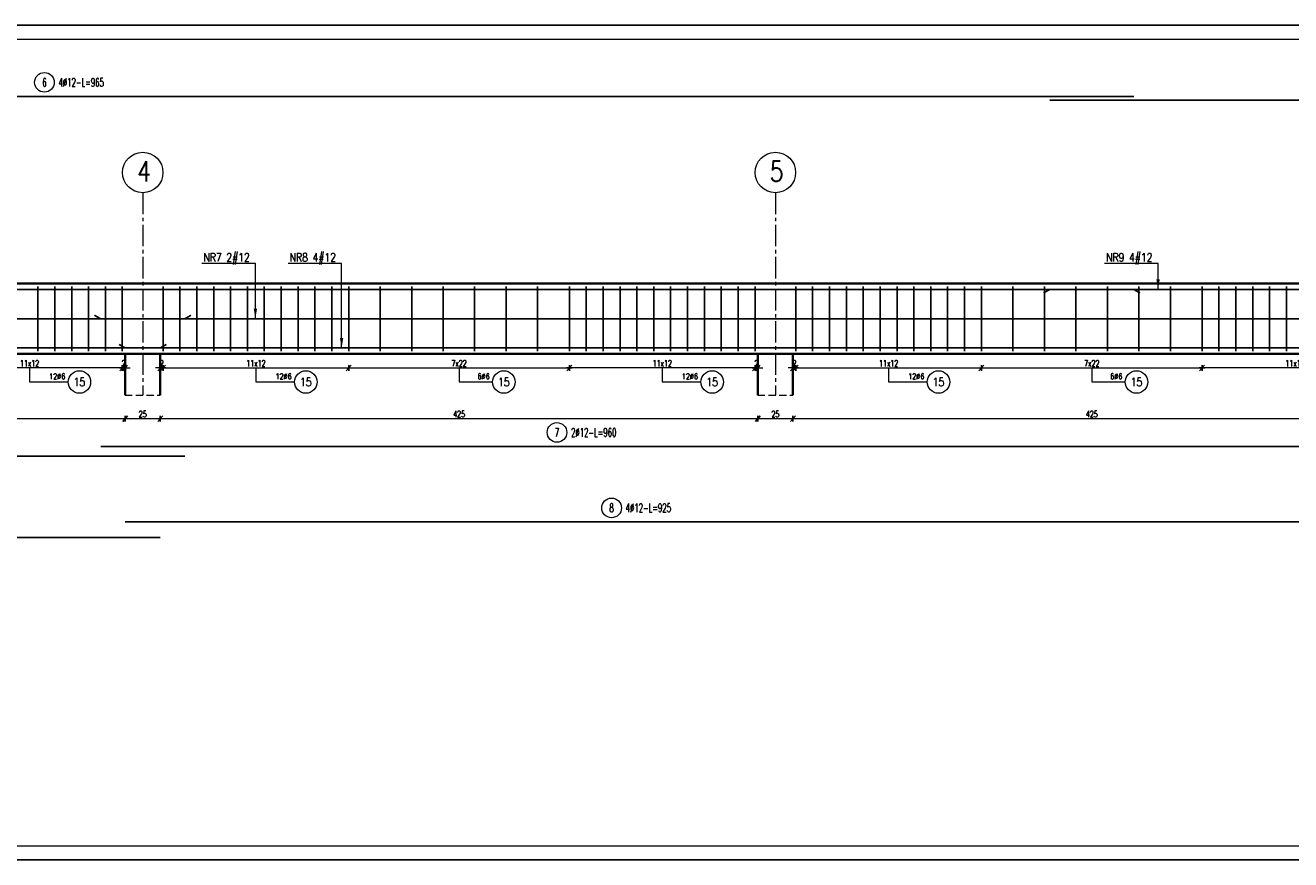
# Model space of a CAD drawing. Header units: centimetres. Extents: x 125945 to 146944, y 20629 to 31773.
# Tile 20 of 80: x 133972 to 134872, y 20629 to 21223. Entities that reach past the tile are written whole.
import ezdxf
from ezdxf.enums import TextEntityAlignment as Align

# ---------------------------------------------------------------- set-up
doc = ezdxf.new("R2010")
doc.units = ezdxf.units.CM
doc.linetypes.add('CENTER2', pattern=[28.575, 19.05, -3.175, 3.175, -3.175])
doc.linetypes.add('HIDDEN', pattern=[9.525, 6.35, -3.175])
for name, color, linetype, lineweight in [('e-cad_cienkie', 88, 'Continuous', 15), ('e-cad_opisy', 7, 'Continuous', 15), ('e-cad_osie', 172, 'CENTER2', 9), ('e-cad_ukryte', 1, 'HIDDEN', 15), ('e-cad_wymiary', 66, 'Continuous', 15), ('K-ŚCIANY KONSTRUKCYJNE', 16, 'Continuous', 35), ('K-ŻELBET', 204, 'Continuous', 35)]:
    doc.layers.add(name, color=color, linetype=linetype, lineweight=lineweight)
doc.layers.add('e-cad_prety_widok', color=3, linetype='Continuous')
doc.layers.add('e-cad_strzemiona', color=3, linetype='Continuous')
doc.styles.add('e-cad_1', font='simplex.shx', dxfattribs={"width": 0.6})
doc.styles.add('e-cad_2', font='simplex.shx', dxfattribs={"width": 0.8})
doc.styles.add('simpl', font='simplex.shx', dxfattribs={"width": 0.6})
doc.dimstyles.new('e-cad_1_20_[cm]', dxfattribs={"dimscale": 2, "dimtxt": 2.25, "dimasz": 1.75, "dimexe": 1, "dimexo": 0, "dimgap": 0.5, "dimtad": 1, "dimdec": 1, "dimrnd": 0.5, "dimdsep": 46, "dimtxsty": 'simpl', "dimblk": 'OBLIQUE', "dimcen": 0, "dimdle": 1, "dimclrd": 256, "dimclre": 256, "dimclrt": 256, "dimadec": 0, "dimazin": 0, "dimtfac": 1, "dimtdec": 1, "dimtix": 1, "dimtmove": 2, "dimatfit": 3, "dimldrblk": 'OBLIQUE', "dimfxl": 1, "dimfxlon": 1, "dimlwd": -1, "dimarcsym": 0})

# ---------------------------------------------------------------- blocks, each defined once
blk = doc.blocks.new('_Oblique')
at = {"color": 0, "linetype": 'ByBlock', "lineweight": -2}
blk.add_line((0.5, 0.6), (-0.5, -0.6), dxfattribs=at)
blk = doc.blocks.new('*D4145')
at = {"layer": 'Defpoints', "color": 0}
for p in [(134041.47, 20991.01), (134043.47, 20991.01), (134043.47, 20979.01)]:
    blk.add_point(p, dxfattribs=at)
at = {"layer": 'e-cad_wymiary', "ltscale": 0.8}
for p, q in [((134041.47, 20979.01), (134037.97, 20979.01)), ((134039.47, 20979.01), (134045.47, 20979.01)), ((134043.47, 20979.01), (134046.97, 20979.01))]:
    blk.add_line(p, q, dxfattribs=at)
at = {"layer": 'e-cad_wymiary', "lineweight": -2, "ltscale": 0.8}
for p, q in [((134041.47, 20981.01), (134041.47, 20977.01)), ((134043.47, 20981.01), (134043.47, 20977.01))]:
    blk.add_line(p, q, dxfattribs=at)
at = {"layer": 'e-cad_wymiary', "xscale": 3.5, "yscale": 3.5, "zscale": 3.5}
blk.add_blockref('_Oblique', (134041.47, 20979.01), dxfattribs=at)
at = {"layer": 'e-cad_wymiary', "xscale": 3.5, "yscale": 3.5, "zscale": 3.5, "rotation": 180}
blk.add_blockref('_Oblique', (134043.47, 20979.01), dxfattribs=at)
at = {"layer": 'e-cad_wymiary', "ltscale": 0.8, "insert": (134042.47, 20982.26), "char_height": 4.5, "attachment_point": 5, "style": 'simpl'}
blk.add_mtext('2', dxfattribs=at)
blk = doc.blocks.new('*D4146')
at = {"layer": 'Defpoints', "color": 0}
for p in [(133909.47, 20991.01), (134041.47, 20991.01), (133909.47, 20979.01)]:
    blk.add_point(p, dxfattribs=at)
at = {"layer": 'e-cad_wymiary', "ltscale": 0.8}
blk.add_line((134043.47, 20979.01), (133907.47, 20979.01), dxfattribs=at)
at = {"layer": 'e-cad_wymiary', "lineweight": -2, "ltscale": 0.8}
for p, q in [((133909.47, 20981.01), (133909.47, 20977.01)), ((134041.47, 20981.01), (134041.47, 20977.01))]:
    blk.add_line(p, q, dxfattribs=at)
at = {"layer": 'e-cad_wymiary', "xscale": 3.5, "yscale": 3.5, "zscale": 3.5, "rotation": 180}
blk.add_blockref('_Oblique', (133909.47, 20979.01), dxfattribs=at)
at = {"layer": 'e-cad_wymiary', "xscale": 3.5, "yscale": 3.5, "zscale": 3.5}
blk.add_blockref('_Oblique', (134041.47, 20979.01), dxfattribs=at)
at = {"layer": 'e-cad_wymiary', "ltscale": 0.8, "insert": (133975.47, 20982.26), "char_height": 4.5, "attachment_point": 5, "style": 'simpl'}
blk.add_mtext('11x12', dxfattribs=at)
blk = doc.blocks.new('e-cad_ZelbetOpisNiezliczalny_1P')
at = {"layer": 'e-cad_cienkie'}
blk.add_circle((4, 0), 4, dxfattribs=at)
at = {"layer": 'e-cad_opisy', "ltscale": 0.04, "style": 'e-cad_1', "width": 0.8}
for tag, p in [('OPIS', (-1, 1)), ('UWAGI', (-1, -3))]:
    blk.add_attdef(tag, text='', height=2, dxfattribs=at).set_placement(p, align=Align.RIGHT)
blk.add_attdef('NR', text='', height=3, dxfattribs=at).set_placement((4, 0), align=Align.MIDDLE_CENTER)
blk = doc.blocks.new('*D4147')
at = {"layer": 'Defpoints', "color": 0}
for p in [(134068.47, 20991.01), (134070.47, 20991.01), (134068.47, 20979.01)]:
    blk.add_point(p, dxfattribs=at)
at = {"layer": 'e-cad_wymiary', "ltscale": 0.8}
for p, q in [((134068.47, 20979.01), (134064.97, 20979.01)), ((134072.47, 20979.01), (134066.47, 20979.01)), ((134070.47, 20979.01), (134073.97, 20979.01))]:
    blk.add_line(p, q, dxfattribs=at)
at = {"layer": 'e-cad_wymiary', "lineweight": -2, "ltscale": 0.8}
for p, q in [((134068.47, 20981.01), (134068.47, 20977.01)), ((134070.47, 20981.01), (134070.47, 20977.01))]:
    blk.add_line(p, q, dxfattribs=at)
at = {"layer": 'e-cad_wymiary', "xscale": 3.5, "yscale": 3.5, "zscale": 3.5}
blk.add_blockref('_Oblique', (134068.47, 20979.01), dxfattribs=at)
at = {"layer": 'e-cad_wymiary', "xscale": 3.5, "yscale": 3.5, "zscale": 3.5, "rotation": 180}
blk.add_blockref('_Oblique', (134070.47, 20979.01), dxfattribs=at)
at = {"layer": 'e-cad_wymiary', "ltscale": 0.8, "insert": (134069.47, 20982.26), "char_height": 4.5, "attachment_point": 5, "style": 'simpl'}
blk.add_mtext('2', dxfattribs=at)
blk = doc.blocks.new('*D4148')
at = {"layer": 'Defpoints', "color": 0}
for p in [(134070.47, 20991.01), (134202.47, 20991.01), (134202.47, 20979.01)]:
    blk.add_point(p, dxfattribs=at)
at = {"layer": 'e-cad_wymiary', "ltscale": 0.8}
blk.add_line((134068.47, 20979.01), (134204.47, 20979.01), dxfattribs=at)
at = {"layer": 'e-cad_wymiary', "lineweight": -2, "ltscale": 0.8}
for p, q in [((134070.47, 20981.01), (134070.47, 20977.01)), ((134202.47, 20981.01), (134202.47, 20977.01))]:
    blk.add_line(p, q, dxfattribs=at)
at = {"layer": 'e-cad_wymiary', "xscale": 3.5, "yscale": 3.5, "zscale": 3.5, "rotation": 180}
blk.add_blockref('_Oblique', (134070.47, 20979.01), dxfattribs=at)
at = {"layer": 'e-cad_wymiary', "xscale": 3.5, "yscale": 3.5, "zscale": 3.5}
blk.add_blockref('_Oblique', (134202.47, 20979.01), dxfattribs=at)
at = {"layer": 'e-cad_wymiary', "ltscale": 0.8, "insert": (134136.47, 20982.26), "char_height": 4.5, "attachment_point": 5, "style": 'simpl'}
blk.add_mtext('11x12', dxfattribs=at)
blk = doc.blocks.new('*D4149')
at = {"layer": 'Defpoints', "color": 0}
for p in [(134202.47, 20991.01), (134359.47, 20991.01), (134359.47, 20979.01)]:
    blk.add_point(p, dxfattribs=at)
at = {"layer": 'e-cad_wymiary', "ltscale": 0.8}
blk.add_line((134200.47, 20979.01), (134361.47, 20979.01), dxfattribs=at)
at = {"layer": 'e-cad_wymiary', "lineweight": -2, "ltscale": 0.8}
for p, q in [((134202.47, 20981.01), (134202.47, 20977.01)), ((134359.47, 20981.01), (134359.47, 20977.01))]:
    blk.add_line(p, q, dxfattribs=at)
at = {"layer": 'e-cad_wymiary', "xscale": 3.5, "yscale": 3.5, "zscale": 3.5, "rotation": 180}
blk.add_blockref('_Oblique', (134202.47, 20979.01), dxfattribs=at)
at = {"layer": 'e-cad_wymiary', "xscale": 3.5, "yscale": 3.5, "zscale": 3.5}
blk.add_blockref('_Oblique', (134359.47, 20979.01), dxfattribs=at)
at = {"layer": 'e-cad_wymiary', "ltscale": 0.8, "insert": (134280.97, 20982.26), "char_height": 4.5, "attachment_point": 5, "style": 'simpl'}
blk.add_mtext('7x22', dxfattribs=at)
blk = doc.blocks.new('*D4150')
at = {"layer": 'Defpoints', "color": 0}
for p in [(134491.47, 20991.01), (134493.47, 20991.01), (134493.47, 20979.01)]:
    blk.add_point(p, dxfattribs=at)
at = {"layer": 'e-cad_wymiary', "ltscale": 0.8}
for p, q in [((134491.47, 20979.01), (134487.97, 20979.01)), ((134489.47, 20979.01), (134495.47, 20979.01)), ((134493.47, 20979.01), (134496.97, 20979.01))]:
    blk.add_line(p, q, dxfattribs=at)
at = {"layer": 'e-cad_wymiary', "lineweight": -2, "ltscale": 0.8}
for p, q in [((134491.47, 20981.01), (134491.47, 20977.01)), ((134493.47, 20981.01), (134493.47, 20977.01))]:
    blk.add_line(p, q, dxfattribs=at)
at = {"layer": 'e-cad_wymiary', "xscale": 3.5, "yscale": 3.5, "zscale": 3.5}
blk.add_blockref('_Oblique', (134491.47, 20979.01), dxfattribs=at)
at = {"layer": 'e-cad_wymiary', "xscale": 3.5, "yscale": 3.5, "zscale": 3.5, "rotation": 180}
blk.add_blockref('_Oblique', (134493.47, 20979.01), dxfattribs=at)
at = {"layer": 'e-cad_wymiary', "ltscale": 0.8, "insert": (134492.47, 20982.26), "char_height": 4.5, "attachment_point": 5, "style": 'simpl'}
blk.add_mtext('2', dxfattribs=at)
blk = doc.blocks.new('*D4151')
at = {"layer": 'Defpoints', "color": 0}
for p in [(134359.47, 20991.01), (134491.47, 20991.01), (134359.47, 20979.01)]:
    blk.add_point(p, dxfattribs=at)
at = {"layer": 'e-cad_wymiary', "ltscale": 0.8}
blk.add_line((134493.47, 20979.01), (134357.47, 20979.01), dxfattribs=at)
at = {"layer": 'e-cad_wymiary', "lineweight": -2, "ltscale": 0.8}
for p, q in [((134359.47, 20981.01), (134359.47, 20977.01)), ((134491.47, 20981.01), (134491.47, 20977.01))]:
    blk.add_line(p, q, dxfattribs=at)
at = {"layer": 'e-cad_wymiary', "xscale": 3.5, "yscale": 3.5, "zscale": 3.5, "rotation": 180}
blk.add_blockref('_Oblique', (134359.47, 20979.01), dxfattribs=at)
at = {"layer": 'e-cad_wymiary', "xscale": 3.5, "yscale": 3.5, "zscale": 3.5}
blk.add_blockref('_Oblique', (134491.47, 20979.01), dxfattribs=at)
at = {"layer": 'e-cad_wymiary', "ltscale": 0.8, "insert": (134425.47, 20982.26), "char_height": 4.5, "attachment_point": 5, "style": 'simpl'}
blk.add_mtext('11x12', dxfattribs=at)
blk = doc.blocks.new('*D4152')
at = {"layer": 'Defpoints', "color": 0}
for p in [(134518.47, 20991.01), (134520.47, 20991.01), (134518.47, 20979.01)]:
    blk.add_point(p, dxfattribs=at)
at = {"layer": 'e-cad_wymiary', "ltscale": 0.8}
for p, q in [((134518.47, 20979.01), (134514.97, 20979.01)), ((134522.47, 20979.01), (134516.47, 20979.01)), ((134520.47, 20979.01), (134523.97, 20979.01))]:
    blk.add_line(p, q, dxfattribs=at)
at = {"layer": 'e-cad_wymiary', "lineweight": -2, "ltscale": 0.8}
for p, q in [((134518.47, 20981.01), (134518.47, 20977.01)), ((134520.47, 20981.01), (134520.47, 20977.01))]:
    blk.add_line(p, q, dxfattribs=at)
at = {"layer": 'e-cad_wymiary', "xscale": 3.5, "yscale": 3.5, "zscale": 3.5}
blk.add_blockref('_Oblique', (134518.47, 20979.01), dxfattribs=at)
at = {"layer": 'e-cad_wymiary', "xscale": 3.5, "yscale": 3.5, "zscale": 3.5, "rotation": 180}
blk.add_blockref('_Oblique', (134520.47, 20979.01), dxfattribs=at)
at = {"layer": 'e-cad_wymiary', "ltscale": 0.8, "insert": (134519.47, 20982.26), "char_height": 4.5, "attachment_point": 5, "style": 'simpl'}
blk.add_mtext('2', dxfattribs=at)
blk = doc.blocks.new('*D4153')
at = {"layer": 'Defpoints', "color": 0}
for p in [(134520.47, 20991.01), (134652.47, 20991.01), (134652.47, 20979.01)]:
    blk.add_point(p, dxfattribs=at)
at = {"layer": 'e-cad_wymiary', "ltscale": 0.8}
blk.add_line((134518.47, 20979.01), (134654.47, 20979.01), dxfattribs=at)
at = {"layer": 'e-cad_wymiary', "lineweight": -2, "ltscale": 0.8}
for p, q in [((134520.47, 20981.01), (134520.47, 20977.01)), ((134652.47, 20981.01), (134652.47, 20977.01))]:
    blk.add_line(p, q, dxfattribs=at)
at = {"layer": 'e-cad_wymiary', "xscale": 3.5, "yscale": 3.5, "zscale": 3.5, "rotation": 180}
blk.add_blockref('_Oblique', (134520.47, 20979.01), dxfattribs=at)
at = {"layer": 'e-cad_wymiary', "xscale": 3.5, "yscale": 3.5, "zscale": 3.5}
blk.add_blockref('_Oblique', (134652.47, 20979.01), dxfattribs=at)
at = {"layer": 'e-cad_wymiary', "ltscale": 0.8, "insert": (134586.47, 20982.26), "char_height": 4.5, "attachment_point": 5, "style": 'simpl'}
blk.add_mtext('11x12', dxfattribs=at)
blk = doc.blocks.new('*D4154')
at = {"layer": 'Defpoints', "color": 0}
for p in [(134652.47, 20991.01), (134809.47, 20991.01), (134809.47, 20979.01)]:
    blk.add_point(p, dxfattribs=at)
at = {"layer": 'e-cad_wymiary', "ltscale": 0.8}
blk.add_line((134650.47, 20979.01), (134811.47, 20979.01), dxfattribs=at)
at = {"layer": 'e-cad_wymiary', "lineweight": -2, "ltscale": 0.8}
for p, q in [((134652.47, 20981.01), (134652.47, 20977.01)), ((134809.47, 20981.01), (134809.47, 20977.01))]:
    blk.add_line(p, q, dxfattribs=at)
at = {"layer": 'e-cad_wymiary', "xscale": 3.5, "yscale": 3.5, "zscale": 3.5, "rotation": 180}
blk.add_blockref('_Oblique', (134652.47, 20979.01), dxfattribs=at)
at = {"layer": 'e-cad_wymiary', "xscale": 3.5, "yscale": 3.5, "zscale": 3.5}
blk.add_blockref('_Oblique', (134809.47, 20979.01), dxfattribs=at)
at = {"layer": 'e-cad_wymiary', "ltscale": 0.8, "insert": (134730.97, 20982.26), "char_height": 4.5, "attachment_point": 5, "style": 'simpl'}
blk.add_mtext('7x22', dxfattribs=at)
blk = doc.blocks.new('*D4156')
at = {"layer": 'Defpoints', "color": 0}
for p in [(134809.47, 20991.01), (134941.47, 20991.01), (134809.47, 20979.01)]:
    blk.add_point(p, dxfattribs=at)
at = {"layer": 'e-cad_wymiary', "ltscale": 0.8}
blk.add_line((134943.47, 20979.01), (134807.47, 20979.01), dxfattribs=at)
at = {"layer": 'e-cad_wymiary', "lineweight": -2, "ltscale": 0.8}
for p, q in [((134809.47, 20981.01), (134809.47, 20977.01)), ((134941.47, 20981.01), (134941.47, 20977.01))]:
    blk.add_line(p, q, dxfattribs=at)
at = {"layer": 'e-cad_wymiary', "xscale": 3.5, "yscale": 3.5, "zscale": 3.5, "rotation": 180}
blk.add_blockref('_Oblique', (134809.47, 20979.01), dxfattribs=at)
at = {"layer": 'e-cad_wymiary', "xscale": 3.5, "yscale": 3.5, "zscale": 3.5}
blk.add_blockref('_Oblique', (134941.47, 20979.01), dxfattribs=at)
at = {"layer": 'e-cad_wymiary', "ltscale": 0.8, "insert": (134875.47, 20982.26), "char_height": 4.5, "attachment_point": 5, "style": 'simpl'}
blk.add_mtext('11x12', dxfattribs=at)
blk = doc.blocks.new('e-cad_ZelbetOpis_7')
blk.add_circle((5, 5), 3.5)
at = {"layer": 'e-cad_opisy', "style": 'e-cad_1', "width": 0.6}
blk.add_attdef('NR', text='', height=3, dxfattribs=at).set_placement((5, 3.5), align=Align.CENTER)
for tag, p in [('OPIS_1', (10, 3.5)), ('UWAGI', (10, -6))]:
    blk.add_attdef(tag, p, '', height=3, dxfattribs=at)
at = {"layer": 'e-cad_opisy', "style": 'e-cad_1', "width": 0.6, "flags": 1}
for tag, p in [('SREDNICA', (25, 8)), ('SZT', (25, 7)), ('GATUNEK_STALI', (25, 6.5)), ('OPIS_2', (25, 5.5)), ('DLUGOSC', (25, 7.5)), ('KLASA_STALI', (25, 6)), ('A', (30, 6.5)), ('C', (30, 5.5)), ('KOD', (30, 8)), ('HAK_1', (30, 7.5)), ('HAK_2', (30, 7)), ('B', (30, 6)), ('D', (30, 5)), ('E', (30, 4.5)), ('F', (30, 4)), ('R', (30, 3.5)), ('HAK_1_DLUGOSC', (30, 3)), ('HAK_2_DLUGOSC', (30, 2.5)), ('KIERUNEK', (30, 2))]:
    blk.add_attdef(tag, p, '', height=0.3, dxfattribs=at)
blk = doc.blocks.new('*D4174')
at = {"layer": 'Defpoints', "color": 0}
for p in [(134518.47, 20959.72), (134943.47, 20959.72), (134518.47, 20942.89)]:
    blk.add_point(p, dxfattribs=at)
at = {"layer": 'e-cad_wymiary', "lineweight": -2, "ltscale": 0.8}
for p, q in [((134518.47, 20944.89), (134518.47, 20940.89)), ((134943.47, 20944.89), (134943.47, 20940.89))]:
    blk.add_line(p, q, dxfattribs=at)
at = {"layer": 'e-cad_wymiary', "ltscale": 0.8}
blk.add_line((134945.47, 20942.89), (134516.47, 20942.89), dxfattribs=at)
at = {"layer": 'e-cad_wymiary', "xscale": 3.5, "yscale": 3.5, "zscale": 3.5, "rotation": 180}
blk.add_blockref('_Oblique', (134518.47, 20942.89), dxfattribs=at)
at = {"layer": 'e-cad_wymiary', "xscale": 3.5, "yscale": 3.5, "zscale": 3.5}
blk.add_blockref('_Oblique', (134943.47, 20942.89), dxfattribs=at)
at = {"layer": 'e-cad_wymiary', "ltscale": 0.8, "insert": (134730.97, 20946.14), "char_height": 4.5, "attachment_point": 5, "style": 'simpl'}
blk.add_mtext('425', dxfattribs=at)
blk = doc.blocks.new('*D4175')
at = {"layer": 'Defpoints', "color": 0}
for p in [(134493.47, 20959.72), (134518.47, 20959.72), (134493.47, 20942.89)]:
    blk.add_point(p, dxfattribs=at)
at = {"layer": 'e-cad_wymiary', "lineweight": -2, "ltscale": 0.8}
for p, q in [((134493.47, 20944.89), (134493.47, 20940.89)), ((134518.47, 20944.89), (134518.47, 20940.89))]:
    blk.add_line(p, q, dxfattribs=at)
at = {"layer": 'e-cad_wymiary', "ltscale": 0.8}
blk.add_line((134520.47, 20942.89), (134491.47, 20942.89), dxfattribs=at)
at = {"layer": 'e-cad_wymiary', "xscale": 3.5, "yscale": 3.5, "zscale": 3.5, "rotation": 180}
blk.add_blockref('_Oblique', (134493.47, 20942.89), dxfattribs=at)
at = {"layer": 'e-cad_wymiary', "xscale": 3.5, "yscale": 3.5, "zscale": 3.5}
blk.add_blockref('_Oblique', (134518.47, 20942.89), dxfattribs=at)
at = {"layer": 'e-cad_wymiary', "ltscale": 0.8, "insert": (134505.97, 20946.14), "char_height": 4.5, "attachment_point": 5, "style": 'simpl'}
blk.add_mtext('25', dxfattribs=at)
blk = doc.blocks.new('*D4176')
at = {"layer": 'Defpoints', "color": 0}
for p in [(134068.47, 20959.72), (134493.47, 20959.72), (134068.47, 20942.89)]:
    blk.add_point(p, dxfattribs=at)
at = {"layer": 'e-cad_wymiary', "lineweight": -2, "ltscale": 0.8}
for p, q in [((134068.47, 20944.89), (134068.47, 20940.89)), ((134493.47, 20944.89), (134493.47, 20940.89))]:
    blk.add_line(p, q, dxfattribs=at)
at = {"layer": 'e-cad_wymiary', "ltscale": 0.8}
blk.add_line((134495.47, 20942.89), (134066.47, 20942.89), dxfattribs=at)
at = {"layer": 'e-cad_wymiary', "xscale": 3.5, "yscale": 3.5, "zscale": 3.5, "rotation": 180}
blk.add_blockref('_Oblique', (134068.47, 20942.89), dxfattribs=at)
at = {"layer": 'e-cad_wymiary', "xscale": 3.5, "yscale": 3.5, "zscale": 3.5}
blk.add_blockref('_Oblique', (134493.47, 20942.89), dxfattribs=at)
at = {"layer": 'e-cad_wymiary', "ltscale": 0.8, "insert": (134280.97, 20946.14), "char_height": 4.5, "attachment_point": 5, "style": 'simpl'}
blk.add_mtext('425', dxfattribs=at)
blk = doc.blocks.new('*D4177')
at = {"layer": 'Defpoints', "color": 0}
for p in [(134043.47, 20959.72), (134068.47, 20959.72), (134043.47, 20942.89)]:
    blk.add_point(p, dxfattribs=at)
at = {"layer": 'e-cad_wymiary', "lineweight": -2, "ltscale": 0.8}
for p, q in [((134043.47, 20944.89), (134043.47, 20940.89)), ((134068.47, 20944.89), (134068.47, 20940.89))]:
    blk.add_line(p, q, dxfattribs=at)
at = {"layer": 'e-cad_wymiary', "ltscale": 0.8}
blk.add_line((134070.47, 20942.89), (134041.47, 20942.89), dxfattribs=at)
at = {"layer": 'e-cad_wymiary', "xscale": 3.5, "yscale": 3.5, "zscale": 3.5, "rotation": 180}
blk.add_blockref('_Oblique', (134043.47, 20942.89), dxfattribs=at)
at = {"layer": 'e-cad_wymiary', "xscale": 3.5, "yscale": 3.5, "zscale": 3.5}
blk.add_blockref('_Oblique', (134068.47, 20942.89), dxfattribs=at)
at = {"layer": 'e-cad_wymiary', "ltscale": 0.8, "insert": (134055.97, 20946.14), "char_height": 4.5, "attachment_point": 5, "style": 'simpl'}
blk.add_mtext('25', dxfattribs=at)
blk = doc.blocks.new('*D4178')
at = {"layer": 'Defpoints', "color": 0}
for p in [(133618.47, 20959.72), (134043.47, 20959.72), (133618.47, 20942.89)]:
    blk.add_point(p, dxfattribs=at)
at = {"layer": 'e-cad_wymiary', "lineweight": -2, "ltscale": 0.8}
for p, q in [((133618.47, 20944.89), (133618.47, 20940.89)), ((134043.47, 20944.89), (134043.47, 20940.89))]:
    blk.add_line(p, q, dxfattribs=at)
at = {"layer": 'e-cad_wymiary', "ltscale": 0.8}
blk.add_line((134045.47, 20942.89), (133616.47, 20942.89), dxfattribs=at)
at = {"layer": 'e-cad_wymiary', "xscale": 3.5, "yscale": 3.5, "zscale": 3.5, "rotation": 180}
blk.add_blockref('_Oblique', (133618.47, 20942.89), dxfattribs=at)
at = {"layer": 'e-cad_wymiary', "xscale": 3.5, "yscale": 3.5, "zscale": 3.5}
blk.add_blockref('_Oblique', (134043.47, 20942.89), dxfattribs=at)
at = {"layer": 'e-cad_wymiary', "ltscale": 0.8, "insert": (133830.97, 20946.14), "char_height": 4.5, "attachment_point": 5, "style": 'simpl'}
blk.add_mtext('425', dxfattribs=at)

msp = doc.modelspace()

# ---------------------------------------------------------------- linework, layer by layer
at = {"layer": 'Defpoints'}
msp.add_lwpolyline([(132588.6, 20628.94), (136328.6, 20628.94), (136328.6, 21222.94), (132588.6, 21222.94)], close=True, dxfattribs=at)
at = {"layer": 'e-cad_cienkie', "ltscale": 1.2}
for p, q in [((134136.12, 21053.4), (134098.01, 21053.4)), ((134136.12, 21014.03), (134136.12, 21053.4)), ((134197.45, 21053.4), (134159.33, 21053.4)), ((134197.45, 20993.25), (134197.45, 21053.4)), ((134778.14, 21053.39), (134740.02, 21053.39)), ((134778.14, 21034.85), (134778.14, 21053.39))]:
    msp.add_line(p, q, dxfattribs=at)
at = {"layer": 'e-cad_cienkie'}
msp.add_lwpolyline([(132648.6, 20638.94), (136318.6, 20638.94), (136318.6, 21212.94), (132648.6, 21212.94)], close=True, dxfattribs=at)
at = {"layer": 'e-cad_cienkie', "ltscale": 0.8}
for points in [[(134700.97, 21034.85, 1.2, 1.2, 0), (134696.64, 21032.35, 0, 0, 0)], [(134760.97, 21034.87, 1.2, 1.2, 0), (134765.3, 21032.37, 0, 0, 0)], [(134025.97, 21014.03, 1.2, 1.2, 0), (134021.64, 21016.53, 0, 0, 0)], [(134085.97, 21014.03, 1.2, 1.2, 0), (134090.3, 21016.53, 0, 0, 0)], [(134043.47, 20993.25, 1.2, 1.2, 0), (134039.14, 20995.75, 0, 0, 0)], [(134068.47, 20993.25, 1.2, 1.2, 0), (134072.8, 20995.75, 0, 0, 0)]]:
    msp.add_lwpolyline(points, format="xyseb", dxfattribs=at)
for points in [[(133975.47, 20969.01), (134002.95, 20969.01)], [(134136.47, 20969.01), (134163.95, 20969.01)], [(134280.97, 20969.01), (134304.8, 20969.01)], [(134425.47, 20969.01), (134452.95, 20969.01)], [(134586.47, 20969.01), (134613.95, 20969.01)], [(134730.97, 20969.01), (134754.8, 20969.01)]]:
    msp.add_lwpolyline(points, dxfattribs=at)
at = {"layer": 'e-cad_cienkie', "lineweight": -2, "ltscale": 1.2}
for points in [[(134779.34, 21042.05), (134778.14, 21034.85), (134776.94, 21042.05)], [(134137.32, 21021.23), (134136.12, 21014.03), (134134.92, 21021.23)], [(134198.65, 21000.45), (134197.45, 20993.25), (134196.25, 21000.45)]]:
    msp.add_solid(points, dxfattribs=at)
at = {"layer": 'e-cad_opisy'}
for centre in [(134055.97, 21118.14), (134505.97, 21118.14)]:
    msp.add_circle(centre, 14.4, dxfattribs=at)
at = {"layer": 'e-cad_osie', "ltscale": 0.8}
for p, q in [((134055.97, 21103.74), (134055.97, 20959.72)), ((134505.97, 21103.74), (134505.97, 20959.72))]:
    msp.add_line(p, q, dxfattribs=at)
at = {"layer": 'e-cad_prety_widok', "ltscale": 0.8}
for points in [[(133795.97, 21172.31, 1.2, 1.2, 0), (134760.97, 21172.31, 0, 0, 0)], [(135210.97, 21169.56, 1.2, 1.2, 0), (134700.97, 21169.56, 0, 0, 0)], [(133795.97, 21034.87, 1.2, 1.2, 0), (134760.97, 21034.87, 0, 0, 0)], [(135210.97, 21034.85, 1.2, 1.2, 0), (134700.97, 21034.85, 0, 0, 0)]]:
    msp.add_lwpolyline(points, format="xyseb", dxfattribs=at)
at = {"layer": 'e-cad_prety_widok', "ltscale": 2}
for points in [[(133125.97, 21014.03, 1.2, 1.2, 0), (134085.97, 21014.03, 0, 0, 0)], [(134025.97, 21014.03, 1.2, 1.2, 0), (134985.97, 21014.03, 0, 0, 0)], [(133143.47, 20993.25, 1.2, 1.2, 0), (134068.47, 20993.25, 0, 0, 0)], [(134043.47, 20993.25, 1.2, 1.2, 0), (134968.47, 20993.25, 0, 0, 0)], [(133125.97, 20916.15, 1.2, 1.2, 0), (134085.97, 20916.15, 0, 0, 0)], [(134025.97, 20923.08, 1.2, 1.2, 0), (134985.97, 20923.08, 0, 0, 0)], [(134043.47, 20869.42, 1.2, 1.2, 0), (134968.47, 20869.42, 0, 0, 0)], [(133143.47, 20858.25, 1.2, 1.2, 0), (134068.47, 20858.25, 0, 0, 0)]]:
    msp.add_lwpolyline(points, format="xyseb", dxfattribs=at)
at = {"layer": 'e-cad_strzemiona', "ltscale": 0.8}
for points in [[(133981.47, 20991.01), (133981.47, 21037.04)], [(133993.47, 20991.01), (133993.47, 21037.04)], [(134005.47, 20991.01), (134005.47, 21037.04)], [(134017.47, 20991.01), (134017.47, 21037.05)], [(134029.47, 20991.01), (134029.47, 21037.05)], [(134041.47, 20991.01), (134041.47, 21037.05)], [(134070.47, 20991.01), (134070.47, 21037.01)], [(134082.47, 20991.01), (134082.47, 21037.01)], [(134094.47, 20991.01), (134094.47, 21037.01)], [(134106.47, 20991.01), (134106.47, 21037.01)], [(134118.47, 20991.01), (134118.47, 21037.01)], [(134130.47, 20991.01), (134130.47, 21037.01)], [(134142.47, 20991.01), (134142.47, 21037.02)], [(134154.47, 20991.01), (134154.47, 21037.02)], [(134166.47, 20991.01), (134166.47, 21037.02)], [(134178.47, 20991.01), (134178.47, 21037.02)], [(134190.47, 20991.01), (134190.47, 21037.02)], [(134202.47, 20991.01), (134202.47, 21037.02)], [(134224.87, 20991.01), (134224.87, 21037.02)], [(134247.27, 20991.01), (134247.27, 21037.03)], [(134269.67, 20991.01), (134269.67, 21037.03)], [(134292.07, 20991.01), (134292.07, 21037.03)], [(134314.47, 20991.01), (134314.47, 21037.03)], [(134336.87, 20991.01), (134336.87, 21037.03)], [(134359.47, 20991.01), (134359.47, 21037.04)], [(134371.47, 20991.01), (134371.47, 21037.04)], [(134383.47, 20991.01), (134383.47, 21037.04)], [(134395.47, 20991.01), (134395.47, 21037.04)], [(134407.47, 20991.01), (134407.47, 21037.04)], [(134419.47, 20991.01), (134419.47, 21037.04)], [(134431.47, 20991.01), (134431.47, 21037.04)], [(134443.47, 20991.01), (134443.47, 21037.04)], [(134455.47, 20991.01), (134455.47, 21037.04)], [(134467.47, 20991.01), (134467.47, 21037.05)], [(134479.47, 20991.01), (134479.47, 21037.05)], [(134491.47, 20991.01), (134491.47, 21037.05)], [(134520.47, 20991.01), (134520.47, 21037.01)], [(134532.47, 20991.01), (134532.47, 21037.01)], [(134544.47, 20991.01), (134544.47, 21037.01)], [(134556.47, 20991.01), (134556.47, 21037.01)], [(134568.47, 20991.01), (134568.47, 21037.01)], [(134580.47, 20991.01), (134580.47, 21037.01)], [(134592.47, 20991.01), (134592.47, 21037.02)], [(134604.47, 20991.01), (134604.47, 21037.02)], [(134616.47, 20991.01), (134616.47, 21037.02)], [(134628.47, 20991.01), (134628.47, 21037.02)], [(134640.47, 20991.01), (134640.47, 21037.02)], [(134652.47, 20991.01), (134652.47, 21037.02)], [(134674.87, 20991.01), (134674.87, 21037.02)], [(134697.27, 20991.01), (134697.27, 21037.03)], [(134719.67, 20991.01), (134719.67, 21037.03)], [(134742.07, 20991.01), (134742.07, 21037.03)], [(134764.47, 20991.01), (134764.47, 21037.03)], [(134786.87, 20991.01), (134786.87, 21037.03)], [(134809.47, 20991.01), (134809.47, 21037.04)], [(134821.47, 20991.01), (134821.47, 21037.04)], [(134833.47, 20991.01), (134833.47, 21037.04)], [(134845.47, 20991.01), (134845.47, 21037.04)], [(134857.47, 20991.01), (134857.47, 21037.04)], [(134869.47, 20991.01), (134869.47, 21037.04)]]:
    msp.add_lwpolyline(points, dxfattribs=at)
at = {"layer": 'e-cad_ukryte', "ltscale": 0.8}
for p, q in [((134043.47, 20959.72), (134068.47, 20959.72)), ((134493.47, 20959.72), (134518.47, 20959.72))]:
    msp.add_line(p, q, dxfattribs=at)
at = {"layer": 'K-ŚCIANY KONSTRUKCYJNE', "ltscale": 0.8}
for p, q in [((134043.47, 20959.72), (134043.47, 20989.05)), ((134068.47, 20989.05), (134068.47, 20959.72)), ((134493.47, 20959.72), (134493.47, 20989.05)), ((134518.47, 20989.05), (134518.47, 20959.72))]:
    msp.add_line(p, q, dxfattribs=at)
at = {"layer": 'K-ŻELBET', "ltscale": 0.8}
for points in [[(135963.47, 21039.05), (132693.46, 21039.05), (132693.47, 20989.05), (133143.47, 20989.05)], [(133168.47, 20989.05), (135963.47, 20989.05)]]:
    msp.add_lwpolyline(points, dxfattribs=at)

# ---------------------------------------------------------------- block references
at = {"layer": 'e-cad_opisy', "ltscale": 0.8}
ref = msp.add_blockref('e-cad_ZelbetOpis_7', (133976.1, 21172.31), dxfattribs=dict(at, xscale=2, yscale=2, zscale=2))
ref.add_attrib('OPIS_1', '4%%c12-L=965', (133996.1, 21179.31), dxfattribs={"height": 6, "style": 'e-cad_1', "width": 0.6})
ref.add_attrib('NR', '6', dxfattribs={"height": 6, "style": 'e-cad_1', "width": 0.6}).set_placement((133986.1, 21179.31), align=Align.CENTER)
at = {"layer": 'e-cad_opisy', "ltscale": 0.8, "xscale": 2, "yscale": 2, "zscale": 2}
for p, values in [((134002.95, 20969.01), {'OPIS': '12%%c6', 'NR': '15'}), ((134163.95, 20969.01), {'OPIS': '12%%c6', 'NR': '15'}), ((134304.8, 20969.01), {'OPIS': '6%%c6', 'NR': '15'}), ((134452.95, 20969.01), {'OPIS': '12%%c6', 'NR': '15'}), ((134613.95, 20969.01), {'OPIS': '12%%c6', 'NR': '15'}), ((134754.8, 20969.01), {'OPIS': '6%%c6', 'NR': '15'})]:
    msp.add_blockref('e-cad_ZelbetOpisNiezliczalny_1P', p, dxfattribs=at).add_auto_attribs(values)
at = {"layer": 'e-cad_opisy', "ltscale": 0.8}
ref = msp.add_blockref('e-cad_ZelbetOpis_7', (134340.62, 20923.08), dxfattribs=dict(at, xscale=2, yscale=2, zscale=2))
ref.add_attrib('OPIS_1', '2%%c12-L=960', (134360.62, 20930.08), dxfattribs={"height": 6, "style": 'e-cad_1', "width": 0.6})
ref.add_attrib('NR', '7', dxfattribs={"height": 6, "style": 'e-cad_1', "width": 0.6}).set_placement((134350.62, 20930.08), align=Align.CENTER)
ref = msp.add_blockref('e-cad_ZelbetOpis_7', (134379.48, 20869.42), dxfattribs=dict(at, xscale=2, yscale=2, zscale=2))
ref.add_attrib('OPIS_1', '4%%c12-L=925', (134399.48, 20876.42), dxfattribs={"height": 6, "style": 'e-cad_1', "width": 0.6})
ref.add_attrib('NR', '8', dxfattribs={"height": 6, "style": 'e-cad_1', "width": 0.6}).set_placement((134389.48, 20876.42), align=Align.CENTER)

# ---------------------------------------------------------------- texts
at = {"layer": 'e-cad_opisy', "ltscale": 2, "style": 'e-cad_2', "width": 0.8}
for s, p in [('4', (134051.9, 21111.85)), ('5', (134501.9, 21111.85))]:
    msp.add_text(s, height=14.4, dxfattribs=at).set_placement(p)
at = {"layer": 'e-cad_opisy', "ltscale": 1.2, "style": 'e-cad_1', "width": 0.8}
for s, p in [('NR7 2#12', (134099.19, 21054.71)), ('NR8 4#12', (134160.52, 21054.71)), ('NR9 4#12', (134741.21, 21054.69))]:
    msp.add_text(s, height=6, dxfattribs=at).set_placement(p)

# ---------------------------------------------------------------- dimensions: what is measured, and where the dimension line sits
at = {"layer": 'e-cad_wymiary', "ltscale": 0.8}
for p1, p2, distance, text, picture, middle in [((134041.47, 20991.01), (133909.47, 20991.01), 12, '11x12', '*D4146', (133975.47, 20982.26)), ((134070.47, 20991.01), (134202.47, 20991.01), -12, '11x12', '*D4148', (134136.47, 20982.26)), ((134202.47, 20991.01), (134359.47, 20991.01), -12, '7x22', '*D4149', (134280.97, 20982.26)), ((134491.47, 20991.01), (134359.47, 20991.01), 12, '11x12', '*D4151', (134425.47, 20982.26)), ((134520.47, 20991.01), (134652.47, 20991.01), -12, '11x12', '*D4153', (134586.47, 20982.26)), ((134652.47, 20991.01), (134809.47, 20991.01), -12, '7x22', '*D4154', (134730.97, 20982.26)), ((134941.47, 20991.01), (134809.47, 20991.01), 12, '11x12', '*D4156', (134875.47, 20982.26))]:
    dim = msp.add_aligned_dim(p1=p1, p2=p2, distance=distance, text=text, dimstyle='e-cad_1_20_[cm]', dxfattribs=at)
    dim.commit()
    dim.dimension.update_dxf_attribs({"geometry": picture, "text_midpoint": middle})
for p1, p2, distance, picture, middle in [((134041.47, 20991.01), (134043.47, 20991.01), -12, '*D4145', (134042.47, 20982.26)), ((134070.47, 20991.01), (134068.47, 20991.01), 12, '*D4147', (134069.47, 20982.26)), ((134491.47, 20991.01), (134493.47, 20991.01), -12, '*D4150', (134492.47, 20982.26)), ((134520.47, 20991.01), (134518.47, 20991.01), 12, '*D4152', (134519.47, 20982.26))]:
    dim = msp.add_aligned_dim(p1=p1, p2=p2, distance=distance, dimstyle='e-cad_1_20_[cm]', dxfattribs=at)
    dim.commit()
    dim.dimension.update_dxf_attribs({"geometry": picture, "text_midpoint": middle})
for base, p1, p2, picture, middle in [((133618.47, 20942.89), (134043.47, 20959.72), (133618.47, 20959.72), '*D4178', (133830.97, 20946.14)), ((134043.47, 20942.89), (134068.47, 20959.72), (134043.47, 20959.72), '*D4177', (134055.97, 20946.14)), ((134068.47, 20942.89), (134493.47, 20959.72), (134068.47, 20959.72), '*D4176', (134280.97, 20946.14)), ((134493.47, 20942.89), (134518.47, 20959.72), (134493.47, 20959.72), '*D4175', (134505.97, 20946.14)), ((134518.47, 20942.89), (134943.47, 20959.72), (134518.47, 20959.72), '*D4174', (134730.97, 20946.14))]:
    dim = msp.add_linear_dim(base=base, p1=p1, p2=p2, dimstyle='e-cad_1_20_[cm]', dxfattribs=at)
    dim.commit()
    dim.dimension.update_dxf_attribs({"geometry": picture, "text_midpoint": middle})

# ---------------------------------------------------------------- leaders
at = {"layer": 'e-cad_cienkie', "ltscale": 0.8}
for points in [[(133975.47, 20979.01), (133975.47, 20969.01)], [(134136.47, 20979.01), (134136.47, 20969.01)], [(134280.97, 20979.01), (134280.97, 20969.01)], [(134425.47, 20979.01), (134425.47, 20969.01)], [(134586.47, 20979.01), (134586.47, 20969.01)], [(134730.97, 20979.01), (134730.97, 20969.01)]]:
    msp.add_leader(points, dimstyle='e-cad_1_20_[cm]', override={"dimldrblk": 'None'}, dxfattribs=at)

doc.saveas('drawing.dxf')
